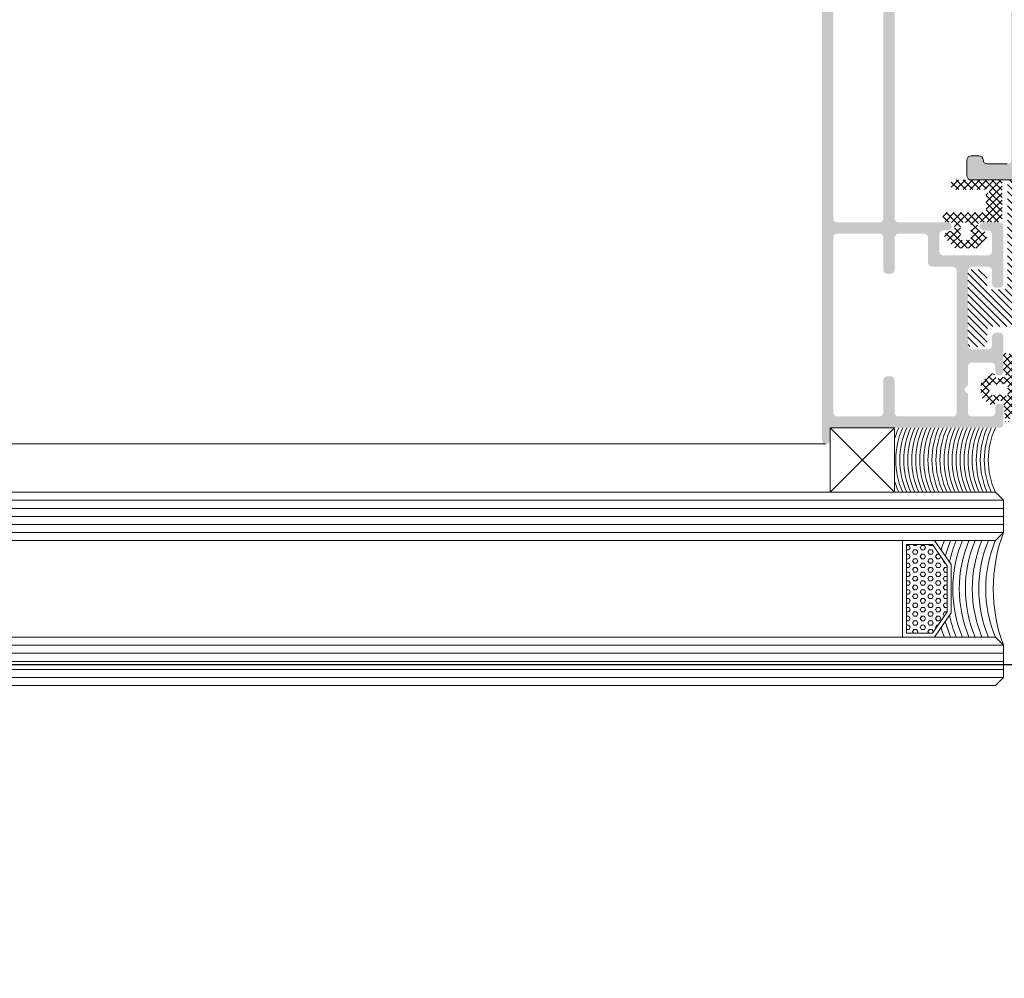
# Model space of a CAD drawing. Header units: millimetres. Extents: x -158258 to 126254, y -16359 to 60195.
# Tile 59 of 173: x -132780 to -132658, y 10461 to 10580. Entities that reach past the tile are written whole.
import ezdxf
from ezdxf.xclip import XClip

# ---------------------------------------------------------------- set-up
doc = ezdxf.new("R2010")
doc.units = ezdxf.units.MM
doc.header["$LTSCALE"] = 0.1
doc.header["$MEASUREMENT"] = 0
doc.header["$XCLIPFRAME"] = 0
for name, color, linetype, lineweight in [('01. Aluminium (Main Structure)', 6, 'Continuous', 5), ('3_Hatch', 8, 'Continuous', 0), ('4. Glass', 140, 'Continuous', 15), ('S2-flooring plan', 6, 'Continuous', 5)]:
    doc.layers.add(name, color=color, linetype=linetype, lineweight=lineweight)
doc.layers.add('AREA LINE', color=3, linetype='Continuous', plot=False)
pattern_1 = [(45, (-26191.75418318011, -14950.54475466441), (-0.4419417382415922, 0.4419417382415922), []), (135, (-26191.75418318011, -14950.54475466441), (-0.4419417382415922, -0.4419417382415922), [])]

# ---------------------------------------------------------------- blocks, each defined once
blk = doc.blocks.new('*U1024')
at = {"layer": '3_Hatch'}
blk.add_line((29.55627525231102, 30.00685215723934), (1079.986871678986, 30.00685215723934), dxfattribs=at)
at = {"layer": '3_Hatch', "color": 203}
for p, q in [((1079.986871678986, 22.99999530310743, 0.002344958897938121), (7.482767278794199, 22.99999526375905)), ((1079.986871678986, 21.99999530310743, 0.002344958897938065), (7.482767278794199, 21.99999526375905)), ((1079.986871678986, 20.99999530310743, 0.002344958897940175), (7.482767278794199, 20.99999526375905)), ((1079.986871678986, 19.99999530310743, 0.002344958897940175), (7.482767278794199, 19.99999526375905)), ((1079.986871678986, 18.99999530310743, 0.002344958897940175), (7.482767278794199, 18.99999526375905)), ((1079.986871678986, 5.000000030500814, 0.002344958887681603), (7.482767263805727, 4.999999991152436)), ((1079.986871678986, 4.000000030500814, 0.002344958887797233), (7.482767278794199, 3.999999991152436)), ((1079.986871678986, 3.000000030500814, 0.002344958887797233), (7.482767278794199, 2.999999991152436)), ((1079.986871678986, 2.000000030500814, 0.002344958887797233), (7.482767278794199, 1.999999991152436)), ((1079.986871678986, 1.000000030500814, 0.002344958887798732), (7.482767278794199, 0.9999999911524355))]:
    blk.add_line(p, q, dxfattribs=at)
at = {"layer": '4. Glass'}
for points in [[(1079.986871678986, 17.99999530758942), (8.482767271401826, 17.99999527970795), (7.482767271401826, 18.99999527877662), (7.482767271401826, 22.99999527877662), (8.48276724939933, 23.99999526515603), (1079.986871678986, 23.99999530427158)], [(1079.986871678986, 3.166496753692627e-08), (8.482767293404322, -7.450580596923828e-09)]]:
    blk.add_lwpolyline(points, dxfattribs=at)
at = {"layer": '4. Glass', "elevation": 0.003052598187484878}
blk.add_lwpolyline([(8.4827672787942, 7.101334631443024e-09), (7.482767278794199, 1.000000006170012), (7.482767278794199, 5.000000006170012), (8.482767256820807, 5.999999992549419), (1079.986871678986, 6.000000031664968)], dxfattribs=at)
blk = doc.blocks.new('A$C23054C9A')
at = {"layer": '3_Hatch'}
h = blk.add_hatch(color=256, dxfattribs=at)
h.dxf.hatch_style = 1
h.paths.add_polyline_path([(10.36235835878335, 60.5273725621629), (10.36235835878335, 25.99274578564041), (10.32502586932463, 25.82786062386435), (10.21613944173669, 25.645346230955), (10.03258803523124, 25.53542278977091), (9.850073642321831, 25.51675654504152), (4.654635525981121, 25.51675654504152), (4.453454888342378, 25.53542278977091), (4.289606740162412, 25.645346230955), (4.197312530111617, 25.82786062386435), (4.16101705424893, 25.99274578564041), (4.16101705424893, 60.5273725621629), (4.197312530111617, 60.71092396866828), (4.289606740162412, 60.87477211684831), (4.453454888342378, 60.98469555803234), (4.654635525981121, 61.02202804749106), (9.850073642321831, 61.02202804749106), (10.03258803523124, 60.98469555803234), (10.21613944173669, 60.87477211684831), (10.32502586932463, 60.71092396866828)], flags=16)
h.paths.add_polyline_path([(4.16101705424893, 5.890237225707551), (4.106055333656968, 6.091417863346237), (3.996131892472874, 6.256303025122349), (3.84991297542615, 6.366226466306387), (3.648732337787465, 6.402521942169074), (3.246371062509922, 6.402521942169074), (3.063856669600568, 6.366226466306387), (2.898971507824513, 6.256303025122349), (2.789048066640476, 6.091417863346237), (2.752752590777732, 5.890237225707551), (2.752752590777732, 1.902919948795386), (2.69779087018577, 1.701739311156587), (2.587867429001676, 1.536854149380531), (2.441648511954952, 1.426930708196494), (2.240467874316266, 1.408264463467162), (-4.454491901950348, 1.408264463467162), (-4.637006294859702, 1.426930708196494), (-4.801891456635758, 1.536854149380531), (-4.911814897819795, 1.701739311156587), (-4.948110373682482, 1.902919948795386), (-4.948110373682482, 19.49896664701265), (-4.911814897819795, 19.70014728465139), (-4.801891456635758, 19.84636620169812), (-4.637006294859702, 19.95628964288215), (-4.454491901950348, 20.01125136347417), (-1.893068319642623, 20.01125136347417), (-1.710553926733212, 20.04754683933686), (-1.545668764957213, 20.15747028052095), (-1.435745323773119, 20.32235544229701), (-1.399449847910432, 20.50486983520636), (-1.399449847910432, 23.59620736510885), (-1.380783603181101, 23.7973880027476), (-1.271897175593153, 23.96227316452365), (-1.088345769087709, 24.07219660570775), (-0.88716513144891, 24.10849208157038), (2.240467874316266, 24.10849208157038), (2.441648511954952, 24.07219660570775), (2.587867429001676, 23.96227316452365), (2.69779087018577, 23.7973880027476), (2.752752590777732, 23.59620736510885), (2.752752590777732, 19.60889008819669), (2.789048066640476, 19.40770945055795), (2.898971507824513, 19.26149053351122), (3.063856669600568, 19.15156709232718), (3.246371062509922, 19.11527161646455), (3.648732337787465, 19.11527161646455), (3.84991297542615, 19.15156709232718), (3.996131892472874, 19.26149053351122), (4.106055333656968, 19.40770945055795), (4.16101705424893, 19.60889008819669), (4.16101705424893, 23.59620736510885), (4.197312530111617, 23.7973880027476), (4.289606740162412, 23.96227316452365), (4.453454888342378, 24.07219660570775), (4.654635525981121, 24.10849208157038), (9.850073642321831, 24.10849208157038), (10.03258803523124, 24.07219660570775), (10.21613944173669, 23.96227316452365), (10.32502586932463, 23.7973880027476), (10.36235835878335, 23.59620736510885), (10.36235835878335, 1.902919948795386), (10.32502586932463, 1.701739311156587), (10.21613944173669, 1.536854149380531), (10.03258803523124, 1.426930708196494), (9.850073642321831, 1.408264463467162), (4.654635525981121, 1.408264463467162), (4.453454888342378, 1.426930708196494), (4.289606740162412, 1.536854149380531), (4.197312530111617, 1.701739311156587), (4.16101705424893, 1.902919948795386)], flags=16)
h.paths.add_polyline_path([(-6.045270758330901, 4.536934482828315), (-6.35637483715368, 4.225830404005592), (-6.35637483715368, 1.902919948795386), (-6.3937073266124, 1.701739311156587), (-6.502593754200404, 1.536854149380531), (-6.667478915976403, 1.426930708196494), (-6.868659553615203, 1.408264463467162), (-9.246531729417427, 1.408264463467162), (-9.447712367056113, 1.426930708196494), (-9.593931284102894, 1.536854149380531), (-9.70385472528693, 1.701739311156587), (-9.75881644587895, 1.902919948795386), (-9.75881644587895, 2.506461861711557), (-9.795111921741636, 2.688976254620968), (-9.905035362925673, 2.853861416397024), (-10.06992052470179, 2.963784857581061), (-10.25243491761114, 3.000080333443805), (-10.45361555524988, 2.963784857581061), (-10.61850071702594, 2.853861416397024), (-10.72842415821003, 2.688976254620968), (-10.76471963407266, 2.506461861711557), (-10.76471963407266, 0.493618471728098), (-10.72842415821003, 0.3111040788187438), (-10.61850071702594, 0.1462189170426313), (-10.45361555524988, 0.03629547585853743), (-10.25243491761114, -4.035882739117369e-12), (10.25243491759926, -4.035882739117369e-12), (10.453615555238, -0.05496172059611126), (10.59983447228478, -0.1648851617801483), (10.70975791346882, -0.3111040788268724), (10.76471963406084, -0.512284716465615), (10.76471963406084, -1.518187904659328), (10.80101510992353, -1.700702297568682), (10.89227230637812, -1.865587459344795), (11.05715746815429, -1.975510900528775), (11.25833810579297, -1.99314013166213), (11.44085249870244, -1.975510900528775), (11.6057376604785, -1.865587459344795), (11.71566110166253, -1.700702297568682), (11.75195657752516, -1.518187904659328), (11.75195657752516, 61.91800779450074), (11.71566110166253, 62.11918843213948), (11.6057376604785, 62.28407359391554), (11.44085249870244, 62.39296002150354), (11.25833810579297, 62.41162626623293), (-1.746849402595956, 62.41162626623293), (-1.948030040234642, 62.39296002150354), (-2.094248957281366, 62.28407359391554), (-2.20417239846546, 62.11918843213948), (-2.259134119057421, 61.91800779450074), (-2.259134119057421, 61.5156465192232), (-2.20417239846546, 61.3507613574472), (-2.094248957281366, 61.16824696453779), (-1.948030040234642, 61.05832352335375), (-1.746849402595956, 61.02202804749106), (2.240467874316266, 61.02202804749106), (2.441648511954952, 60.98469555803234), (2.587867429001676, 60.87477211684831), (2.69779087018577, 60.71092396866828), (2.752752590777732, 60.5273725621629), (2.752752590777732, 25.99274578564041), (2.69779087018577, 25.82786062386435), (2.587867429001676, 25.645346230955), (2.441648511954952, 25.53542278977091), (2.240467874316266, 25.51675654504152), (-3.832283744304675, 25.51675654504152), (-3.997168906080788, 25.48046106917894), (-4.088426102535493, 25.42549934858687), (-4.179683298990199, 25.37053762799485), (-4.23464501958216, 25.29794667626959), (-4.289606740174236, 25.22431871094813), (-4.308272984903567, 25.13306151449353), (-4.325902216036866, 25.05943354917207), (-4.325902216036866, 24.96817635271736), (-4.308272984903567, 24.87691915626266), (-4.289606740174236, 24.78566195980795), (-4.23464501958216, 24.7120339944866), (-4.179683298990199, 24.63944304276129), (-4.088426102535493, 24.58448132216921), (-3.997168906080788, 24.54818584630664), (-3.88724546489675, 24.51085335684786), (-3.302369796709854, 24.51085335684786), (-3.101189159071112, 24.4558916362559), (-2.953933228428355, 24.34700520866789), (-2.84504680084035, 24.19974927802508), (-2.807714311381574, 23.99856864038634), (-2.807714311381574, 21.9141713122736), (-2.84504680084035, 21.71299067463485), (-2.953933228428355, 21.5481055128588), (-3.101189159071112, 21.43818207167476), (-3.302369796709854, 21.40188659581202), (-8.86283669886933, 21.40188659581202), (-9.045351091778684, 21.43818207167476), (-9.21023625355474, 21.5481055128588), (-9.320159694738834, 21.71299067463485), (-9.356455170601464, 21.9141713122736), (-9.356455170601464, 23.99856864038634), (-9.320159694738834, 24.19974927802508), (-9.21023625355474, 24.34700520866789), (-9.045351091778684, 24.4558916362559), (-8.86283669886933, 24.51085335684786), (-8.331885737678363, 24.51085335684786), (-8.130705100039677, 24.54818584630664), (-7.984486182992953, 24.65707227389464), (-7.874562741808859, 24.80432820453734), (-7.819601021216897, 25.00550884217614), (-7.874562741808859, 25.20668947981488), (-7.984486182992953, 25.35290839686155), (-8.130705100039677, 25.46283183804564), (-8.331885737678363, 25.51675654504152), (-10.25243491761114, 25.51675654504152), (-10.45361555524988, 25.46283183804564), (-10.61850071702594, 25.35290839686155), (-10.72842415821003, 25.20668947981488), (-10.76471963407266, 25.00550884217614), (-10.76471963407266, 17.9081877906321), (-10.72842415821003, 17.70700715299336), (-10.61850071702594, 17.54212199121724), (-10.45361555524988, 17.43219855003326), (-10.25243491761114, 17.39590307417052), (-9.868739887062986, 17.39590307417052), (-9.667559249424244, 17.43219855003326), (-9.48504485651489, 17.54212199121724), (-9.41141689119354, 17.70700715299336), (-9.356455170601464, 17.9081877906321), (-9.356455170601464, 19.49896664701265), (-9.320159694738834, 19.70014728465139), (-9.21023625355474, 19.84636620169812), (-9.045351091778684, 19.95628964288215), (-8.86283669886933, 20.01125136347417), (-6.868659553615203, 20.01125136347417), (-6.667478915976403, 19.95628964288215), (-6.502593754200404, 19.84636620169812), (-6.3937073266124, 19.70014728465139), (-6.35637483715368, 19.49896664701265), (-6.35637483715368, 10.24362030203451), (-6.3937073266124, 10.06110590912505), (-6.502593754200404, 9.896220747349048), (-6.667478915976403, 9.786297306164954), (-6.868659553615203, 9.731335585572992), (-8.86283669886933, 9.731335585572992), (-9.045351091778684, 9.786297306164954), (-9.21023625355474, 9.896220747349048), (-9.320159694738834, 10.06110590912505), (-9.356455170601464, 10.24362030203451), (-9.356455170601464, 11.30448521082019), (-9.41141689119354, 11.4869996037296), (-9.48504485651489, 11.65188476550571), (-9.667559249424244, 11.76180820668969), (-9.868739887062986, 11.79810368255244), (-10.25243491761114, 11.79810368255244), (-10.45361555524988, 11.76180820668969), (-10.61850071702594, 11.65188476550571), (-10.72842415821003, 11.4869996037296), (-10.76471963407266, 11.30448521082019), (-10.76471963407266, 6.987397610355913), (-10.74709040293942, 6.859844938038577), (-10.70975791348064, 6.768587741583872), (-10.65479619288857, 6.694959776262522), (-10.59983447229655, 6.639998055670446), (-10.54590976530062, 6.585036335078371), (-10.47228179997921, 6.548740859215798), (-10.39865383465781, 6.512445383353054), (-10.32606288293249, 6.493779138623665), (-10.25243491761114, 6.493779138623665), (-10.16117772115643, 6.493779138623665), (-10.08858676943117, 6.530074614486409), (-10.01495880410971, 6.567407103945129), (-9.941330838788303, 6.603702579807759), (-9.887406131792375, 6.676293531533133), (-9.8324444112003, 6.74992149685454), (-9.75881644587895, 6.987397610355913), (-9.75881644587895, 7.590939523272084), (-9.70385472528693, 7.792120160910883), (-9.593931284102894, 7.957005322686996), (-9.447712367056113, 8.066928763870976), (-9.246531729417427, 8.085595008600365), (-6.868659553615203, 8.085595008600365), (-6.667478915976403, 8.066928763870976), (-6.502593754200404, 7.957005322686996), (-6.3937073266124, 7.792120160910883), (-6.35637483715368, 7.590939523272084), (-6.35637483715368, 5.268029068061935), (-6.045270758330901, 4.956924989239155), (-5.954013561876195, 4.829372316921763), (-5.954013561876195, 4.664487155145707)])
blk = doc.blocks.new('A$C768C5112')
at = {"layer": '3_Hatch'}
h = blk.add_hatch(color=256, dxfattribs=at)
h.dxf.hatch_style = 1
h.paths.add_polyline_path([(-4.223506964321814, -41.98522546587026), (-3.912497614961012, -41.67421611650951), (-3.912497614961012, -37.70677351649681), (-4.498231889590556, -36.68251605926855), (-4.498231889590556, -2.487038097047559), (-4.461947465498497, -2.304579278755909), (-4.352057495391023, -2.139744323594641), (-4.205883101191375, -2.029854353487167), (-4.004763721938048, -1.993569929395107), (4.004763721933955, -1.993569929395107), (4.188259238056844, -2.029854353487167), (4.35205749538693, -2.139744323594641), (4.461947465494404, -2.304579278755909), (4.516892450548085, -2.487038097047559), (4.516892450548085, -36.68251605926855), (3.894873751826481, -37.70677351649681), (3.894873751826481, -41.67421611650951), (4.205883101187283, -41.98522546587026), (4.297112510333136, -42.13139986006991), (4.297112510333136, -42.27757425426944), (4.205883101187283, -42.42374864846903), (3.894873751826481, -42.71713413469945), (3.894873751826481, -46.6845767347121), (4.516892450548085, -47.70883419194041), (4.516892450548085, -53.70716784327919), (4.461947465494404, -53.8896266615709), (4.35205749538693, -54.05446161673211), (4.188259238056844, -54.16435158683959), (4.004763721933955, -54.2006360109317), (-4.004763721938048, -54.2006360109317), (-4.205883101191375, -54.16435158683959), (-4.352057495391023, -54.05446161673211), (-4.461947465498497, -53.8896266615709), (-4.498231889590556, -53.70716784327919), (-4.498231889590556, -47.70883419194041), (-3.912497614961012, -46.6845767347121), (-3.912497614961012, -42.71713413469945), (-4.223506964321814, -42.42374864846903), (-4.278451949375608, -42.27757425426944), (-4.278451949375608, -42.13139986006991)], flags=16)
h.paths.add_polyline_path([(10.03938179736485, -54.01714049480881), (9.984436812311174, -54.2006360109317), (9.965776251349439, -54.38309482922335), (9.856922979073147, -54.54792978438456), (9.692088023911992, -54.65781975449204), (9.509629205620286, -54.69410417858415), (7.003930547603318, -54.69410417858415), (6.821471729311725, -54.65781975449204), (6.637976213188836, -54.54792978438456), (6.528086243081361, -54.38309482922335), (6.510462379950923, -54.2006360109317), (6.510462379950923, -2.487038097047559), (6.528086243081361, -2.304579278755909), (6.637976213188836, -2.139744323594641), (6.821471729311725, -2.029854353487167), (7.003930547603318, -1.993569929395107), (11.88677733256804, -1.993569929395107), (12.17912612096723, -1.682560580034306), (12.32530051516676, -1.591331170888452), (12.47147490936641, -1.591331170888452), (12.59898874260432, -1.682560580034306), (12.92865865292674, -1.993569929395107), (27.50255676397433, -1.993569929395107), (27.68605228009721, -2.029854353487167), (27.86851109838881, -2.139744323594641), (27.95974050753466, -2.304579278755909), (27.99602493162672, -2.487038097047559), (27.99602493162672, -6.985269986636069), (27.95974050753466, -7.186389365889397), (27.86851109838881, -7.351224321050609), (27.68605228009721, -7.461114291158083), (27.50255676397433, -7.497398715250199), (18.81710233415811, -7.497398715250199), (18.61598295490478, -7.533683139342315), (18.45114799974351, -7.64357310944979), (18.34125802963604, -7.808408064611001), (18.30497360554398, -8.009527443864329), (18.30497360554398, -13.47707180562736), (18.34125802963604, -13.67819118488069), (18.45114799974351, -13.86065000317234), (18.61598295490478, -13.95291611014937), (18.81710233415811, -13.98920053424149), (21.79760859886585, -13.98920053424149), (21.99872797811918, -13.95291611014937), (22.16356293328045, -13.86065000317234), (22.27241620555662, -13.67819118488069), (22.29107676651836, -13.47707180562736), (22.29107676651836, -13.00122750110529), (22.27241620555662, -12.80010812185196), (22.16356293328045, -12.65393372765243), (21.99872797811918, -12.5440437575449), (21.79760859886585, -12.49013547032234), (20.80963556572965, -12.49013547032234), (20.60851618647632, -12.4528143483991), (20.46234179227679, -12.34292437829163), (20.35245182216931, -12.19674998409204), (20.29750683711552, -11.99563060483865), (20.29750683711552, -10.00309737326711), (20.35245182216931, -9.801977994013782), (20.46234179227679, -9.655803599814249), (20.60851618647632, -9.545913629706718), (20.80963556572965, -9.49096864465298), (23.64396743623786, -9.49096864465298), (23.93735292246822, -9.179959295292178), (24.08352731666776, -9.106353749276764), (24.2297017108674, -9.106353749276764), (24.35721554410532, -9.179959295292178), (24.68688545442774, -9.49096864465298), (27.50255676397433, -9.49096864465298), (27.68605228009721, -9.545913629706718), (27.86851109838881, -9.655803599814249), (27.95974050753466, -9.801977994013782), (27.99602493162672, -10.00309737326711), (27.99602493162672, -11.99563060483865), (27.95974050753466, -12.19674998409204), (27.86851109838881, -12.34292437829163), (27.68605228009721, -12.4528143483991), (27.50255676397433, -12.49013547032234), (26.51562042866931, -12.49013547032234), (26.31450104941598, -12.5440437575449), (26.16832665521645, -12.65393372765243), (26.05843668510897, -12.80010812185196), (26.00349170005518, -13.00122750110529), (26.00349170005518, -13.47707180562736), (26.05843668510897, -13.67819118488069), (26.16832665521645, -13.86065000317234), (26.31450104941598, -13.95291611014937), (26.51562042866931, -13.98920053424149), (29.51375055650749, -13.98920053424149), (29.69724607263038, -13.95291611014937), (29.86208102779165, -13.86065000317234), (29.97093430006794, -13.67819118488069), (29.98959486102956, -13.47707180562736), (29.97093430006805, 81.00442663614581), (29.86208102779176, 81.1879221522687), (29.77966355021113, 81.24286713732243), (29.69724607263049, 81.29781212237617), (29.60549831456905, 81.3066240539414), (29.5137505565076, 81.31543598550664), (-29.51375055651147, 81.31543598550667), (-29.7148699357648, 81.2978121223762), (-29.86104432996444, 81.18792215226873), (-29.97093430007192, 81.00442663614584), (-30.00721872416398, 80.84062837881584), (-30.00721872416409, -13.47707180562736), (-29.97093430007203, -13.67819118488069), (-29.86104432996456, -13.86065000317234), (-29.71486993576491, -13.95291611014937), (-29.51375055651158, -13.98920053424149), (-26.4959231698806, -13.98920053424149), (-26.31346435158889, -13.95291611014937), (-26.14862939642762, -13.86065000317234), (-26.03873942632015, -13.67819118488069), (-26.00245500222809, -13.47707180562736), (-26.00245500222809, -13.00122750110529), (-26.03873942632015, -12.80010812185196), (-26.14862939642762, -12.65393372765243), (-26.31346435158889, -12.5440437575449), (-26.4959231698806, -12.49013547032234), (-27.52018062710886, -12.49013547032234), (-27.68501558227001, -12.4528143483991), (-27.86747440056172, -12.34292437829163), (-27.97736437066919, -12.19674998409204), (-28.01364879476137, -11.99563060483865), (-28.01364879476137, -10.00309737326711), (-27.97736437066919, -9.801977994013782), (-27.86747440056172, -9.655803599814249), (-27.68501558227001, -9.545913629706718), (-27.52018062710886, -9.49096864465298), (-24.68584875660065, -9.49096864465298), (-24.37483940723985, -9.179959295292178), (-24.24732557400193, -9.106353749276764), (-24.06383005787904, -9.106353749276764), (-23.93631622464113, -9.179959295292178), (-23.62530687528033, -9.49096864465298), (-20.80963556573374, -9.49096864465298), (-20.60851618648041, -9.545913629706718), (-20.44368123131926, -9.655803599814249), (-20.33379126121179, -9.801977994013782), (-20.29750683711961, -10.00309737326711), (-20.29750683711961, -11.99563060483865), (-20.33379126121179, -12.19674998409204), (-20.44368123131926, -12.34292437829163), (-20.60851618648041, -12.4528143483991), (-20.80963556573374, -12.49013547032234), (-21.81523246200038, -12.49013547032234), (-22.01635184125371, -12.5440437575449), (-22.16252623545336, -12.65393372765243), (-22.27241620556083, -12.80010812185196), (-22.30870062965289, -13.00122750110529), (-22.30870062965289, -13.47707180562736), (-22.27241620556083, -13.67819118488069), (-22.16252623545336, -13.86065000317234), (-22.01635184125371, -13.95291611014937), (-21.81523246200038, -13.98920053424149), (-18.79740507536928, -13.98920053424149), (-18.61494625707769, -13.95291611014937), (-18.45011130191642, -13.86065000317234), (-18.34125802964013, -13.67819118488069), (-18.30393690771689, -13.47707180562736), (-18.30393690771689, -8.009527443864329), (-18.34125802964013, -7.808408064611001), (-18.45011130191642, -7.64357310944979), (-18.61494625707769, -7.533683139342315), (-18.79740507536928, -7.497398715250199), (-27.52018062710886, -7.497398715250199), (-27.68501558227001, -7.461114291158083), (-27.86747440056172, -7.351224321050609), (-27.97736437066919, -7.186389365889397), (-28.01364879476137, -6.985269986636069), (-28.01364879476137, -2.487038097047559), (-27.97736437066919, -2.304579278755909), (-27.86747440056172, -2.139744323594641), (-27.68501558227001, -2.029854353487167), (-27.52018062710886, -1.993569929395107), (-12.92762195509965, -1.993569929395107), (-12.61764930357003, -1.682560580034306), (-12.48909877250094, -1.591331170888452), (-12.3429243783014, -1.591331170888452), (-12.17808942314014, -1.682560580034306), (-11.86708007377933, -1.993569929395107), (-7.002893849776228, -1.993569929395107), (-6.801774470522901, -2.029854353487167), (-6.655600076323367, -2.139744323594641), (-6.545710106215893, -2.304579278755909), (-6.509425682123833, -2.487038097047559), (-6.509425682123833, -54.2006360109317), (-6.545710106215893, -54.38309482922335), (-6.655600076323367, -54.54792978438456), (-6.801774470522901, -54.65781975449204), (-7.002893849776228, -54.69410417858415), (-9.508592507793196, -54.69410417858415), (-9.709711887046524, -54.65781975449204), (-9.855886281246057, -54.54792978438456), (-9.965776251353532, -54.38309482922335), (-10.0020606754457, -54.2006360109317), (-10.03834509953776, -54.01714049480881), (-10.14823506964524, -53.83468167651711), (-10.31307002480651, -53.72479170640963), (-10.4955288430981, -53.70716784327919), (-11.50216243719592, -53.70716784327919), (-11.70328181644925, -53.72479170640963), (-11.8494562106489, -53.83468167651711), (-11.95934618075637, -54.01714049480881), (-12.01325446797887, -54.2006360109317), (-12.01325446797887, -56.21182980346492), (-11.95934618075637, -56.39532531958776), (-11.8494562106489, -56.55912357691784), (-11.70328181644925, -56.66901354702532), (-11.50216243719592, -56.68767410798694), (-0.5297525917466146, -56.68767410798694), (-0.201119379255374, -56.39532531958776), (-0.07256884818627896, -56.3217197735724), (0.07360554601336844, -56.3217197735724), (0.2197799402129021, -56.39532531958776), (0.5121287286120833, -56.68767410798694), (11.50216243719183, -56.68767410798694), (11.68565795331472, -56.66901354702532), (11.8494562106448, -56.55912357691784), (11.95934618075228, -56.39532531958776), (12.01429116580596, -56.21182980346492), (12.01429116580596, -54.2006360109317), (11.95934618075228, -54.01714049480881), (11.8494562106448, -53.83468167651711), (11.68565795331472, -53.72479170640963), (11.50216243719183, -53.70716784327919), (10.4965655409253, -53.70716784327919), (10.29544616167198, -53.72479170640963), (10.14927176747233, -53.83468167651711)])
h.paths.add_polyline_path([(27.99602493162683, 77.82280099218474), (27.95974050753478, 78.0062965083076), (27.86851109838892, 78.1887553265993), (27.68605228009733, 78.29864529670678), (27.50255676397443, 78.33492972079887), (-27.52018062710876, 78.3349297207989), (-27.6850155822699, 78.29864529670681), (-27.8674744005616, 78.18875532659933), (-27.97736437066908, 78.00629650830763), (-28.01364879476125, 77.82280099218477), (-28.01364879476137, 0.5121287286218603), (-27.97736437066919, 0.3110093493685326), (-27.86747440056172, 0.1648349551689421), (-27.68501558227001, 0.05494498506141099), (-27.52018062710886, 7.73070496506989e-12), (27.50255676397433, 7.73070496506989e-12), (27.68605228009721, 0.05494498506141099), (27.86851109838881, 0.1648349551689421), (27.95974050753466, 0.3110093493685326), (27.99602493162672, 0.5121287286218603)], flags=16)
at = {"layer": '01. Aluminium (Main Structure)', "linetype": 'ByBlock'}
for p, q in [((-11.8494562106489, -53.83468167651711), (-11.70328181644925, -53.72479170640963)), ((-11.70328181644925, -53.72479170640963), (-11.50216243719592, -53.70716784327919)), ((-11.50216243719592, -53.70716784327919), (-10.4955288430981, -53.70716784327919)), ((-10.4955288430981, -53.70716784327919), (-10.31307002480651, -53.72479170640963)), ((-10.31307002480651, -53.72479170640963), (-10.14823506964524, -53.83468167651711)), ((-12.01325446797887, -54.2006360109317), (-11.95934618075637, -54.01714049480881)), ((-12.01325446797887, -56.21182980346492), (-12.01325446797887, -54.2006360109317)), ((-11.95934618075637, -54.01714049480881), (-11.8494562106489, -53.83468167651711)), ((-10.14823506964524, -53.83468167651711), (-10.03834509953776, -54.01714049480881)), ((-10.03834509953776, -54.01714049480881), (-10.0020606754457, -54.2006360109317)), ((-9.965776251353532, -54.38309482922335), (-10.0020606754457, -54.2006360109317)), ((-9.855886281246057, -54.54792978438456), (-9.965776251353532, -54.38309482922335)), ((-9.709711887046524, -54.65781975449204), (-9.855886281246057, -54.54792978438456)), ((-9.508592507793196, -54.69410417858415), (-9.709711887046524, -54.65781975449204)), ((-7.002893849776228, -54.69410417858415), (-9.508592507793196, -54.69410417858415)), ((-11.95934618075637, -56.39532531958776), (-12.01325446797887, -56.21182980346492)), ((-11.8494562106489, -56.55912357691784), (-11.95934618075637, -56.39532531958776)), ((-11.70328181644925, -56.66901354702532), (-11.8494562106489, -56.55912357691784)), ((-11.50216243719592, -56.68767410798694), (-11.70328181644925, -56.66901354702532)), ((-11.50216243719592, -56.68767410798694), (-0.5297525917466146, -56.68767410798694))]:
    blk.add_line(p, q, dxfattribs=at)
blk = doc.blocks.new('A$C096C0FB7')
at = {"layer": '3_Hatch'}
h = blk.add_hatch(dxfattribs=at)
h.set_pattern_fill('ANSI31', color=256, scale=5)
h.set_pattern_definition([(45, (-26191.75418318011, -15010.31870583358), (-0.4419417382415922, 0.4419417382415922), [])])
h.paths.add_polyline_path([(9.477403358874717, -15.45374932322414), (9.495029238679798, -15.59994044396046), (9.495029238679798, -17.31898213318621), (9.513691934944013, -17.46517325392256), (9.60493178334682, -17.57507579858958), (9.733497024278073, -17.66631564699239), (9.897314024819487, -17.70364103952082), (11.48882728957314, -17.70364103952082), (11.65368110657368, -17.66631564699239), (11.7812095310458, -17.57507579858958), (11.87244937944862, -17.46517325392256), (11.89111207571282, -17.31898213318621), (11.89111207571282, -8.486342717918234), (11.87244937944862, -8.339114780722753), (11.7812095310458, -8.211586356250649), (11.65368110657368, -8.120346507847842), (11.48882728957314, -8.101683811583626), (9.897314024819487, -8.101683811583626), (9.733497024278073, -8.120346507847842), (9.60493178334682, -8.211586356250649), (9.513691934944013, -8.339114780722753), (9.495029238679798, -8.486342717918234), (9.495029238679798, -10.20538440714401), (9.477403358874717, -10.35157552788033), (9.385126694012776, -10.49776664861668), (9.257598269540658, -10.57034380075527), (9.111407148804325, -10.6076691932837), (7.392365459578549, -10.6076691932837), (7.246174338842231, -10.57034380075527), (7.099983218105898, -10.49776664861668), (7.026369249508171, -10.35157552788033), (6.990080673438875, -10.20538440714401), (6.990080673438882, 2.614851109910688), (6.971417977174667, 2.761042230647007), (6.880178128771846, 2.889607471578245), (6.751612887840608, 2.980847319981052), (6.605421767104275, 2.999510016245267), (-6.873192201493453, 2.999510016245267), (-7.019383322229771, 2.980847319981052), (-7.146911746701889, 2.889607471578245), (-7.22052571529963, 2.761042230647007), (-7.256814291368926, 2.614851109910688), (-7.256814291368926, 0.4209474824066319), (-7.22052571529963, 0.2560936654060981), (-7.146911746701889, 0.1275284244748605), (-7.019383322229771, 0.03628857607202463), (-6.873192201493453, 2.700062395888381e-12), (4.301615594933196, 2.700062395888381e-12), (4.447806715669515, -0.01866269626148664), (4.575335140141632, -0.1099025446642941), (4.667611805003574, -0.237430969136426), (4.685237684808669, -0.4022847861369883), (4.685237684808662, -12.71033297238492), (4.703900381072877, -12.83889821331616), (4.721526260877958, -13.09499187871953), (4.77647753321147, -13.33242284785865), (4.850091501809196, -13.56985381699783), (4.941331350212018, -13.78965890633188), (5.05123389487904, -14.00946399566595), (5.197425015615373, -14.19194369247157), (5.343616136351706, -14.39308608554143), (5.50846995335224, -14.55793990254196), (5.690949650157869, -14.70413102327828), (5.892092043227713, -14.8503221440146), (6.111897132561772, -14.96022468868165), (6.331702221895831, -15.05146453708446), (6.569133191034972, -15.12404168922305), (6.806564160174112, -15.17899296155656), (7.062657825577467, -15.19765565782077), (7.191223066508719, -15.19765565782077), (9.111407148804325, -15.19765565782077), (9.257598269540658, -15.23394423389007), (9.385126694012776, -15.3075582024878)])
blk = doc.blocks.new('*U996')
at = {"layer": '3_Hatch'}
h = blk.add_hatch(dxfattribs=at)
h.set_pattern_fill('ANSI37', color=256, scale=5)
h.set_pattern_definition(pattern_1)
edge = h.paths.add_edge_path(flags=16)
edge.add_line((-12.61184658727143, 57.48166528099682), (-11.71182948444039, 57.48166528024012))
edge.add_arc((-11.71184658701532, 57.28166528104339), 0.1999999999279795, -3.335048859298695e-08, 89.99510047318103, ccw=False)
edge.add_line((-11.51184658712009, 57.28166528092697), (-11.51184658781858, 55.48847254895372))
edge.add_arc((-11.71184658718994, 55.48848926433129), 0.2000000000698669, 269.9999999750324, 359.995211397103, ccw=False)
edge.add_line((-11.71184658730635, 55.28848926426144), (-12.61186431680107, 55.28848926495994))
edge.add_arc((-12.61184658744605, 55.48848926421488), 0.2000000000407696, 179.9999999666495, 269.99492090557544, ccw=False)
edge.add_line((-12.81184658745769, 55.48848926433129), (-12.81184658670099, 57.28168272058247))
edge.add_arc((-12.61184658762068, 57.2816652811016), 0.1999999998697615, 89.99999989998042, 179.9950039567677, ccw=False)
edge = h.paths.add_edge_path()
edge.add_line((-10.37104660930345, 57.51675181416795), (-8.015774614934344, 57.51675181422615))
edge.add_arc((-8.012120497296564, 57.90530651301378), 0.388571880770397, 269.4611843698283, 344.3452443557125)
edge.add_line((-7.637962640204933, 57.80045421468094), (-7.637962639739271, 62.27346118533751))
edge.add_arc((-8.137962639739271, 62.27346118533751), 0.5, 0, 90)
edge.add_line((-8.137962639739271, 62.77346118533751), (-13.59231818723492, 62.77346118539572))
edge.add_arc((-13.43212323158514, 62.17343952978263), 0.6210381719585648, 104.9482813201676, 255.0363781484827)
edge.add_line((-13.59247883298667, 61.57346078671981), (-9.734185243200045, 61.57345926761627))
edge.add_arc((-9.510029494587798, 61.39429408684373), 0.2869598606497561, -108.09004037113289, 141.3650469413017, ccw=False)
edge.add_arc((-9.439483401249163, 61.001053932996), 0.1999999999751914, 142.9634765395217, 179.9999997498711)
edge.add_line((-9.639483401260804, 61.00105393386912), (-9.63948340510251, 58.87185381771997))
edge.add_arc((-9.837962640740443, 58.89647074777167), 0.2000000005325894, 296.0260473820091, 352.92983984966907, ccw=False)
edge.add_line((-9.750206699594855, 58.71675181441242), (-14.61607564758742, 58.71675181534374))
edge.add_arc((-14.36620418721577, 58.11675181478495), 0.6499505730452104, 112.6094053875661, 247.390594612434)
edge.add_line((-14.61607564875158, 57.51675181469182), (-13.9526465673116, 57.51675181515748))
edge.add_arc((-14.24563530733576, 56.87822906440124), 0.7025337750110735, 9.15351949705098, 65.35178532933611, ccw=False)
edge.add_arc((-14.0761492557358, 56.9343901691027), 0.5270421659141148, -79.16036214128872, 6.055455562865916, ccw=False)
edge.add_line((-13.97703327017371, 56.41675181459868), (-14.35523446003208, 56.41675181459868))
edge.add_arc((-14.09846214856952, 55.76282392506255), 0.7025337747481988, 111.4380253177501, 167.6362901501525)
edge.add_arc((-14.26730627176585, 55.82757227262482), 0.5244421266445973, 170.5976927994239, 213.7552192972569)
edge.add_line((-14.70333742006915, 55.53616811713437), (-13.65952324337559, 54.42753462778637))
edge.add_arc((-13.21102023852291, 55.08998810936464), 0.7999997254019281, 235.9006951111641, 269.998701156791)
edge.add_line((-13.21103837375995, 54.28998838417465), (-11.13924271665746, 54.28998838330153))
edge.add_arc((-11.12595784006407, 55.05923349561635), 0.7693598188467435, 269.0105992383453, 315.7354964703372)
edge.add_line((-10.57499981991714, 54.52224207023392), (-9.620355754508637, 55.53616811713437))
edge.add_arc((-10.05638690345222, 55.82757227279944), 0.524442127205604, 326.2447807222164, 369.4023071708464)
edge.add_arc((-10.22523102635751, 55.76282392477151), 0.7025337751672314, 12.3637098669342, 68.56197466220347)
edge.add_line((-9.968458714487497, 56.41675181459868), (-10.34665990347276, 56.41675181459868))
edge.add_arc((-10.24754391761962, 56.93439016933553), 0.5270421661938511, 173.9445426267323, 259.1603621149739, ccw=False)
edge.add_arc((-10.07805786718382, 56.87822906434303), 0.7025337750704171, 114.64821485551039, 170.8464791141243, ccw=False)
h = blk.add_hatch(dxfattribs=at)
h.set_pattern_fill('ANSI37', color=256, scale=5)
h.set_pattern_definition(pattern_1)
edge = h.paths.add_edge_path(flags=16)
edge.add_arc((-7.236980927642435, 37.18490400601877), 0.2999999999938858, 0, 101.9730626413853, ccw=False)
edge.add_line((-6.936980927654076, 37.18490400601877), (-6.936980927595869, 36.26657839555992))
edge.add_arc((-7.236980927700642, 36.26657839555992), 0.3000000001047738, -101.97306262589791, 0, ccw=False)
edge.add_line((-7.299216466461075, 35.97310482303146), (-7.721310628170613, 36.06261631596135))
edge.add_arc((-7.949507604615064, 34.98654655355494), 1.099999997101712, 78.02693728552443, 93.1355989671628)
edge.add_line((-8.009676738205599, 36.0848997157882), (-8.930490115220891, 36.03445643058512))
edge.add_arc((-8.946899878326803, 36.3340072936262), 0.2999999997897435, 180, 273.1355988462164, ccw=False)
edge.add_line((-9.246899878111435, 36.3340072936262), (-9.246899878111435, 37.11747510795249))
edge.add_arc((-8.946899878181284, 37.11747510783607), 0.2999999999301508, 86.86440119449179, 180, ccw=False)
edge.add_line((-8.930490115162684, 37.41702597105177), (-8.009676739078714, 37.3665826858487))
edge.add_arc((-7.949507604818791, 38.46493585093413), 1.099999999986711, 266.8644010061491, 281.973062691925)
edge.add_line((-7.721310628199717, 37.38886608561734), (-7.299216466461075, 37.47837757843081))
edge = h.paths.add_edge_path()
edge.add_line((-7.177560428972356, 41.25704088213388), (-7.482767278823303, 41.25704088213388))
edge.add_line((-7.482767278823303, 41.25704088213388), (-7.482767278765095, 39.16916736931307))
edge.add_line((-7.482767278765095, 39.16916736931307), (-7.234274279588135, 38.73253382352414))
edge.add_arc((-7.495007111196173, 38.58414787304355), 0.2999999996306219, -78.02693731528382, 29.644684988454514, ccw=False)
edge.add_line((-7.432771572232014, 38.29067430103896), (-8.14529825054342, 38.13957217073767))
edge.add_arc((-8.207533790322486, 38.43304574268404), 0.299999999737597, 210.0000000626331, 281.9730628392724, ccw=False)
edge.add_line((-8.467341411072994, 38.28304574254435), (-8.57255875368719, 38.54083311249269))
edge.add_arc((-8.85031379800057, 38.42746585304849), 0.3000000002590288, 22.20309899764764, 129.999999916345)
edge.add_line((-9.043150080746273, 38.65727918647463), (-10.01915615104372, 37.83831285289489))
edge.add_arc((-9.504926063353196, 37.22547729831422), 0.8000000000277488, 129.9999999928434, 179.9999999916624)
edge.add_line((-10.30492606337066, 37.22547729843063), (-10.30492606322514, 36.22600510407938))
edge.add_arc((-9.504926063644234, 36.22600510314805), 0.7999999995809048, 180, 230.0000000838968)
edge.add_line((-10.01915615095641, 35.61316954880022), (-9.04315008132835, 34.79420321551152))
edge.add_arc((-8.850313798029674, 35.0240165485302), 0.3000000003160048, 229.9999999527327, 337.7969010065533)
edge.add_line((-8.572558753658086, 34.910649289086), (-8.467341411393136, 35.23533125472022))
edge.add_arc((-8.04336896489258, 34.76301293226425), 0.6346945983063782, 13.380163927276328, 131.9124608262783, ccw=False)
edge.add_line((-7.425902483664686, 34.90988831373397), (-7.232120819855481, 32.80062317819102))
edge.add_arc((-7.016644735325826, 32.9642545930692), 0.2705645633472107, 217.2128471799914, 329.9223664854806)
edge.add_line((-6.782512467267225, 32.82865494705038), (-5.868519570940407, 35.21542902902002))
edge.add_arc((-4.5699919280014, 34.46454557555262), 1.500000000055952, 82.79567625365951, 149.9610264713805, ccw=False)
edge.add_line((-4.381879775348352, 35.95270343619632), (3.268620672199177, 35.00783613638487))
edge.add_arc((3.252632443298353, 35.90803398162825), 0.9003398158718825, 271.017511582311, 380.2869272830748)
edge.add_line((4.09712244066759, 36.22020128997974), (-4.902992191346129, 37.89147279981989))
edge.add_arc((-4.629132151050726, 39.3662611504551), 1.500000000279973, 180.5805176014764, 259.4803132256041, ccw=False)
edge.add_line((-6.12905515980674, 39.35106349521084), (-6.17891203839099, 40.30901579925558))
edge.add_arc((-7.177560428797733, 40.25704088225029), 0.9999999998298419, 2.979285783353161, 90.00000001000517)
h = blk.add_hatch(dxfattribs=at)
h.set_pattern_fill('HEX', color=256, scale=0.1, style=0)
h.set_pattern_definition([(180, (28799.72568500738, 201.6554965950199), (0, 0.5499260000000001), [0.3175, -0.635]), (59.99999999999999, (28799.72568500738, 201.6554965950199), (0.4762498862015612, -0.2749629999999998), [0.3174999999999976, -0.6349999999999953]), (120, (28799.4081850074, 201.6554965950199), (0.4762498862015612, 0.274963), [0.3174999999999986, -0.6349999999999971])])
h.paths.add_polyline_path([(-19.52568758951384, 17.51163282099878), (-16.28946674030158, 17.51163282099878), (-14.47373739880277, 14.85699332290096), (-14.47373739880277, 9.166272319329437), (-16.28946674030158, 6.511632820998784), (-19.52568758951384, 6.511632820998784)])
blk.add_line((-29.55627525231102, 30.00685215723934), (-100, 30.00685215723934), dxfattribs=at)
at = {"layer": '3_Hatch', "color": 203}
for p, q in [((-100, 22.99999530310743, 0.002344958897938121), (-7.482767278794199, 22.99999526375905)), ((-100, 21.99999530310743, 0.002344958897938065), (-7.482767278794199, 21.99999526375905)), ((-100, 20.99999530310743, 0.002344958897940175), (-7.482767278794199, 20.99999526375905)), ((-100, 19.99999530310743, 0.002344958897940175), (-7.482767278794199, 19.99999526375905)), ((-100, 18.99999530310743, 0.002344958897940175), (-7.482767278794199, 18.99999526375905)), ((-100, 5.000000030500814, 0.002344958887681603), (-7.482767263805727, 4.999999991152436)), ((-100, 4.000000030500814, 0.002344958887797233), (-7.482767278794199, 3.999999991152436)), ((-100, 3.000000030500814, 0.002344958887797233), (-7.482767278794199, 2.999999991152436)), ((-100, 2.000000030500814, 0.002344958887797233), (-7.482767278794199, 1.999999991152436)), ((-100, 1.000000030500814, 0.002344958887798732), (-7.482767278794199, 0.9999999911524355))]:
    blk.add_line(p, q, dxfattribs=at)
at = {"layer": '3_Hatch'}
for points in [[(-29.01220654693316, 31.99999526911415), (-21.01220654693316, 31.99999526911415), (-21.01220654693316, 23.99999526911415), (-29.01220654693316, 23.99999526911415)], [(-29.01220654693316, 31.99999526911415), (-21.01220654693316, 23.99999526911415), (-21.01220654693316, 31.99999526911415), (-29.01220654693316, 23.99999526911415)]]:
    blk.add_lwpolyline(points, close=True, dxfattribs=at)
at = {"layer": '3_Hatch', "elevation": 0.003052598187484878}
for points in [[(-21.01220654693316, 30.54752144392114, -0.04036460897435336), (-20.48276726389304, 31.99999526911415)], [(-19.98276726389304, 23.99999527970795, -0.2184939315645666), (-19.98276726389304, 31.99999526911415)], [(-19.48276726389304, 23.99999527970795, -0.2184939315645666), (-19.48276726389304, 31.99999526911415)], [(-18.98276726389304, 23.99999527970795, -0.2184939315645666), (-18.98276726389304, 31.99999526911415)], [(-18.48276726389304, 23.99999527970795, -0.2184939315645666), (-18.48276726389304, 31.99999526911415)], [(-17.98276726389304, 23.99999527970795, -0.2184939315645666), (-17.98276726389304, 31.99999526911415)], [(-17.48276726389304, 23.99999527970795, -0.2184939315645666), (-17.48276726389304, 31.99999526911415)], [(-16.98276726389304, 23.99999527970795, -0.2184939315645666), (-16.98276726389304, 31.99999526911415)], [(-16.48276726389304, 23.99999527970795, -0.2184939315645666), (-16.48276726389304, 31.99999526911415)], [(-15.98276726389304, 23.99999527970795, -0.2184939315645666), (-15.98276726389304, 31.99999526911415)], [(-15.48276726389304, 23.99999527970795, -0.2184939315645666), (-15.48276726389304, 31.99999526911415)], [(-14.98276726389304, 23.99999527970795, -0.2184939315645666), (-14.98276726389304, 31.99999526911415)], [(-14.48276726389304, 23.99999527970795, -0.2184939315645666), (-14.48276726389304, 31.99999526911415)], [(-13.98276726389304, 23.99999527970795, -0.2184939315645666), (-13.98276726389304, 31.99999526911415)], [(-13.48276726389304, 23.99999527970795, -0.2184939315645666), (-13.48276726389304, 31.99999526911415)], [(-12.98276726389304, 23.99999527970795, -0.2184939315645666), (-12.98276726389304, 31.99999526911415)], [(-12.48276726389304, 23.99999527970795, -0.2184939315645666), (-12.48276726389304, 31.99999526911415)], [(-11.98276726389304, 23.99999527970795, -0.2184939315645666), (-11.98276726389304, 31.99999526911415)], [(-11.48276726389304, 23.99999527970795, -0.2184939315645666), (-11.48276726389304, 31.99999526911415)], [(-10.98276726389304, 23.99999527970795, -0.2184939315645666), (-10.98276726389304, 31.99999526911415)], [(-10.48276726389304, 23.99999527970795, -0.2184939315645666), (-10.48276726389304, 31.99999526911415)], [(-9.982767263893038, 23.99999527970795, -0.2184939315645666), (-9.982767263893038, 31.99999526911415)], [(-9.482767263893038, 23.99999527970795, -0.2184939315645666), (-9.482767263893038, 31.99999526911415)], [(-8.982767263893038, 23.99999527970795, -0.2184939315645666), (-8.982767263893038, 31.99999526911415)], [(-8.482767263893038, 23.99999527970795, -0.2184939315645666), (-8.482767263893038, 31.99999526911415)], [(-20.48276726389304, 23.99999527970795, -0.04036460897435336), (-21.01220654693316, 25.45246910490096, -0.04036460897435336)]]:
    blk.add_lwpolyline(points, format="xyb", dxfattribs=at)
at = {"layer": '3_Hatch', "elevation": 0.02015447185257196}
for points in [[(-20.02568758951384, 6.011632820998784), (-20.02568758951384, 18.01163282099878)], [(-16.02568758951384, 18.01163282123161), (-13.97373739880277, 15.01163282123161), (-13.97373739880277, 9.011632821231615), (-16.02568758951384, 6.011632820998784)]]:
    blk.add_lwpolyline(points, dxfattribs=at)
blk.add_lwpolyline([(-16.28946674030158, 6.511632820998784), (-19.52568758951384, 6.511632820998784), (-19.52568758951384, 17.51163282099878), (-16.28946674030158, 17.51163282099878), (-14.47373739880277, 14.85699332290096), (-14.47373739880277, 9.166272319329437)], close=True, dxfattribs=at)
at = {"layer": '3_Hatch'}
for centre, radius, start, end in [((11.32833545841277, 11.99999763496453, 0.026259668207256), 20.07131169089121, 159.5887325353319, 200.4112674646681), ((-0.3927516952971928, 12.01163282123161, 0.02015447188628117), 15.60533442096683, 157.4345734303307, 161.9459251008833), ((0.3761361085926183, 12.01163282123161, 0.02015447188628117), 15.60533442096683, 157.4345734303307, 164.9477433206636), ((1.072101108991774, 12.01163282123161, 0.02015447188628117), 15.60533442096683, 157.4345734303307, 167.7859091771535), ((1.840988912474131, 12.01163282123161, 0.02015447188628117), 15.60533442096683, 157.4345734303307, 202.6116951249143), ((2.647233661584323, 12.01163282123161, 0.02015447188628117), 15.60533442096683, 157.4345734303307, 202.6116951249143), ((3.403327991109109, 12.01163282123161, 0.02015447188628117), 15.60533442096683, 157.4345734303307, 202.6116951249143), ((4.259979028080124, 12.01163282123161, 0.02015447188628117), 15.60533442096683, 157.4345734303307, 202.6116951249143), ((5.066223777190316, 12.01163282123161, 0.02015447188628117), 15.60533442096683, 157.4345734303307, 202.6116951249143), ((5.923012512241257, 11.99999762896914, 0.003052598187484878), 15.60533442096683, 157.4345734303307, 202.6116951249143), ((1.072101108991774, 12.01163282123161, 0.02015447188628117), 15.60533442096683, 192.2140908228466, 202.6116951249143), ((0.3761361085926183, 12.01163282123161, 0.02015447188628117), 15.60533442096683, 195.0522566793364, 202.6116951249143), ((-0.3927516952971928, 12.01163282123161, 0.02015447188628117), 15.60533442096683, 198.0540748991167, 202.6116951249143)]:
    blk.add_arc(centre, radius, start, end, dxfattribs=at)
at = {"layer": '4. Glass'}
for points in [[(-100, 17.99999530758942), (-8.482767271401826, 17.99999527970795), (-7.482767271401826, 18.99999527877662), (-7.482767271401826, 22.99999527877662), (-8.48276724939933, 23.99999526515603), (-100, 23.99999530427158)], [(-100, 3.166496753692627e-08), (-8.4827672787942, 7.101334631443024e-09), (-7.482767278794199, 1.000000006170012), (-7.482767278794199, 5.000000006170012), (-8.482767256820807, 5.999999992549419), (-100, 6.000000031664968)]]:
    blk.add_lwpolyline(points, dxfattribs=at)
at = {"layer": '3_Hatch'}
blk.add_blockref('A$C768C5112', (0, 119.4611352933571), dxfattribs=at)
at = {"layer": '3_Hatch', "xscale": -1}
for name, p in [('A$C23054C9A', (-18.24748691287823, 31.99999526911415)), ('A$C096C0FB7', (0, 59.77395116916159))]:
    blk.add_blockref(name, p, dxfattribs=at)
blk = doc.blocks.new('*U900')
at = {"layer": 'S2-flooring plan', "color": 5, "true_color": 0x0000fa}
blk.add_lwpolyline([(-300, 300), (300, 300), (300, -300), (-300, -300)], close=True, dxfattribs=at)
blk = doc.blocks.new('*U901')
at = {"layer": 'S2-flooring plan', "color": 0, "linetype": 'ByBlock', "lineweight": -2, "transparency": 16777216}
blk.add_blockref('*U900', (7248, 0), dxfattribs=at)

msp = doc.modelspace()

# ---------------------------------------------------------------- linework, layer by layer
at = {"layer": 'AREA LINE', "transparency": 33554687}
msp.add_lwpolyline([(-140893.1637023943, 10499.62764581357), (-131430.7301500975, 10499.62778996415), (-131430.7301500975, 11199.62778996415), (-130250.6920696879, 11199.62778996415), (-130250.6920696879, 10499.62758247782), (-128409.9427641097, 10499.62758247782)], dxfattribs=at)

# ---------------------------------------------------------------- block references
at = {"layer": '3_Hatch', "transparency": 33554687}
for name, p in [('*U1024', (-133830.6979838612, 10497.02364948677)), ('*U996', (-132650.7111121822, 10497.02365017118, 0.003052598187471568))]:
    msp.add_blockref(name, p, dxfattribs=at)
at = {"layer": 'S2-flooring plan'}
ref = msp.add_blockref('*U901', (-139725.6920707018, 10397.80022159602), dxfattribs=at)
XClip(ref).set_block_clipping_path([(-300, 6197.105698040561), (1048.5404991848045, 6197.1056979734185), (1048.5404979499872, 5376.8362008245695), (478.8477895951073, 5376.836200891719), (478.8477895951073, 5226.836200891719), (1048.5404973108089, 5226.836200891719), (1048.5404973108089, 4635.30949415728), (1198.5405060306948, 4635.30947679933), (1198.5405060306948, 4685.30949046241), (4474.999997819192, 4685.30949444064), (4474.999997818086, 4635.30949437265), (4550.393907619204, 4635.309494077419), (4550.393907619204, 5086.82736078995), (4674.9999978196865, 5086.827360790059), (4674.9999978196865, 5115.90859514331), (5099.233801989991, 5115.90859589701), (5099.233801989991, 4438.53596461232), (5174.627712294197, 4438.535964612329), (5174.627712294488, 4488.535964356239), (7552, 4488.535964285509), (7552, 926.8275683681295), (8169.9619206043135, 926.34016456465), (8169.9619206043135, 299.5125960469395), (-300, 299.99971267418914)])

doc.saveas('drawing.dxf')
